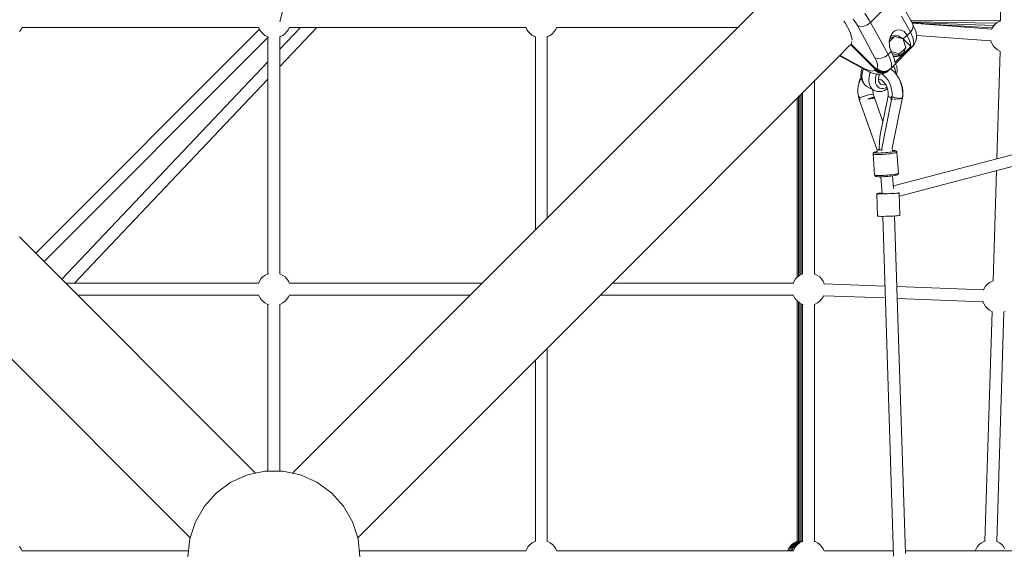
# Model space of a CAD drawing. Header units: inches. Extents: x -32 to 818, y -661 to 218.
# Tile 59 of 256: x 473.817 to 475.305, y 16.425 to 17.228. Entities that reach past the tile are written whole.
import ezdxf

# ---------------------------------------------------------------- set-up
doc = ezdxf.new("R2010")
doc.units = ezdxf.units.IN
doc.header["$LTSCALE"] = 0.01
doc.header["$MEASUREMENT"] = 0
doc.layers.add('_at_zabawki_', color=240, linetype='Continuous', lineweight=5)

# ---------------------------------------------------------------- blocks, each defined once
blk = doc.blocks.new('zw$2CA8')
at = {"layer": '_at_zabawki_'}
for p, q in [((-1795.5, 3848.7), (-1795.6, 3657.7)), ((-2885.3, 3656), (-2853.5, 3783.8)), ((-2141.5, 3699.4), (-2509.5, 3331.3)), ((-1929, 3653.6), (-1955.4, 3702.3)), ((-1992.2, 3655.3), (-1958.4, 3689.1)), ((-1994.1, 3658.8), (-2000.8, 3668.6)), ((-1945.2, 3664.8), (-1932, 3640.5)), ((-3276.4, 3644.7), (-3274.8, 3648.3)), ((-3275.1, 3647.6), (-2917.3, 3647.6)), ((-2917.5, 3648), (-2916.1, 3644.7)), ((-2853.9, 3647.6), (-2885.2, 3614.7)), ((-2885.2, 3588.5), (-2829.1, 3647.6)), ((-2872.3, 3644.7), (-2870.8, 3648)), ((-2871, 3647.6), (-2513.2, 3647.6)), ((-2513.5, 3648.3), (-2511.9, 3644.7)), ((-2468.1, 3644.7), (-2466.7, 3648)), ((-2466.9, 3647.6), (-2193.3, 3647.6)), ((-2032.4, 3657), (-2030.7, 3654.6)), ((-2030.7, 3654.6), (-2023, 3640.6)), ((-2013.5, 3653), (-2018.5, 3660.4)), ((-2012, 3650.4), (-2013.5, 3653)), ((-1985.6, 3601.8), (-2012, 3650.4)), ((-2007.5, 3649.2), (-2012, 3650.4)), ((-2002.2, 3649.7), (-2007.5, 3649.2)), ((-1996.8, 3651.8), (-2002.2, 3649.7)), ((-1992.2, 3655.3), (-1996.8, 3651.8)), ((-1992.2, 3655.3), (-1994.1, 3658.8)), ((-1980.9, 3634.6), (-1992.2, 3655.3)), ((-1795.6, 3658.8), (-1931.4, 3658.1)), ((-1802.2, 3653.9), (-1930.4, 3656.3)), ((-1805.6, 3650.5), (-1929.9, 3655.3)), ((-1808, 3647.3), (-1929.3, 3654.3)), ((-1809.1, 3645.2), (-1929.2, 3654)), ((-1927.2, 3649.6), (-1929, 3653.6)), ((-1929, 3653.6), (-1927.6, 3650)), ((-1927.6, 3649.4), (-1928.7, 3644.9)), ((-1927.6, 3650), (-1927.6, 3649.4)), ((-1924, 3642.2), (-1927.2, 3649.6)), ((-1806.3, 3649.8), (-1808.5, 3646.4)), ((-1803.5, 3652.9), (-1806.3, 3649.8)), ((-1800.3, 3655.4), (-1803.5, 3652.9)), ((-1796.6, 3657.4), (-1800.3, 3655.4)), ((-1795.5, 3657.7), (-1796.6, 3657.4)), ((-3278.7, 3641.3), (-3276.4, 3644.7)), ((-2916.1, 3644.9), (-3254.3, 3306.8)), ((-3241.6, 3294.1), (-2903.2, 3632.6)), ((-2916.1, 3644.7), (-2913.8, 3641.3)), ((-2913.8, 3641.3), (-2911.1, 3638.3)), ((-2911.1, 3638.3), (-2907.8, 3635.7)), ((-2907.8, 3635.7), (-2904.2, 3633.8)), ((-2904.2, 3633.8), (-2902.6, 3633.2)), ((-2903.2, 3633.4), (-2903.2, 3275.6)), ((-2903.2, 3633.4), (-2903.2, 3275.6)), ((-2885.7, 3633.2), (-2884.2, 3633.8)), ((-2885.2, 3275.6), (-2885.2, 3633.4)), ((-2885.2, 3275.6), (-2885.2, 3633.4)), ((-2884.2, 3633.8), (-2880.5, 3635.7)), ((-2880.5, 3635.7), (-2877.3, 3638.3)), ((-2877.3, 3638.3), (-2874.5, 3641.3)), ((-2874.5, 3641.3), (-2872.3, 3644.7)), ((-2511.9, 3644.7), (-2509.7, 3641.3)), ((-2509.7, 3641.3), (-2506.9, 3638.3)), ((-2506.9, 3638.3), (-2503.7, 3635.7)), ((-2503.7, 3635.7), (-2500, 3633.8)), ((-2500, 3633.8), (-2498.4, 3633.2)), ((-2499, 3633.4), (-2499, 3341.8)), ((-2481.7, 3633.2), (-2480, 3633.8)), ((-2481, 3359.8), (-2481, 3633.4)), ((-2480, 3633.8), (-2476.4, 3635.7)), ((-2476.4, 3635.7), (-2473.2, 3638.3)), ((-2473.2, 3638.3), (-2470.4, 3641.3)), ((-2470.4, 3641.3), (-2468.1, 3644.7)), ((-2023, 3640.6), (-2019.8, 3629.5)), ((-1965.7, 3606.7), (-1980.9, 3634.6)), ((-1964, 3627), (-1962, 3634.5)), ((-1955.9, 3634.1), (-1964, 3626)), ((-1962.1, 3633.9), (-1959.8, 3635.3)), ((-1962, 3634.5), (-1960.2, 3637.8)), ((-1956.8, 3633.3), (-1961.2, 3632)), ((-1960.2, 3637.8), (-1958, 3640.4)), ((-1959.8, 3635.3), (-1950.7, 3635.1)), ((-1958, 3640.4), (-1955.5, 3642.5)), ((-1956.6, 3633.3), (-1956.8, 3633.3)), ((-1942.8, 3630.3), (-1955.9, 3634.1)), ((-1955.5, 3642.5), (-1952.7, 3643.8)), ((-1952.2, 3633.2), (-1953.1, 3633.3)), ((-1952.7, 3643.8), (-1946.8, 3644.2)), ((-1948, 3631.8), (-1952.2, 3633.2)), ((-1950.7, 3635.1), (-1942.7, 3630.3)), ((-1946.8, 3644.2), (-1941.2, 3641.5)), ((-1936.9, 3636.1), (-1942.7, 3630.3)), ((-1941.2, 3641.5), (-1936.9, 3636.1)), ((-1936.9, 3636.1), (-1936.7, 3635.7)), ((-1932, 3640.5), (-1936.7, 3635.7)), ((-1936.7, 3635.7), (-1933.6, 3629.2)), ((-1928.7, 3644.9), (-1932, 3640.5)), ((-1932, 3640.5), (-1931.4, 3639.3)), ((-1931.4, 3639.3), (-1927.8, 3631.1)), ((-1922.9, 3636.3), (-1924, 3642.2)), ((-1922.9, 3631.3), (-1922.9, 3636.3)), ((-1922.9, 3635.6), (-1810.4, 3627.3)), ((-1808.5, 3646.4), (-1809.4, 3644.5)), ((-2043.1, 3601), (-2023.4, 3620.7)), ((-2022.2, 3621.5), (-2023.1, 3621.3)), ((-2022.2, 3621.5), (-2021.4, 3622.4)), ((-1984.7, 3584), (-2022.2, 3621.5)), ((-2020.5, 3626.3), (-2021.4, 3622.4)), ((-2021.4, 3622.4), (-1983.9, 3584.9)), ((-2019.8, 3629.5), (-2020, 3628.6)), ((-1963.7, 3619), (-1964, 3627)), ((-1963.3, 3617.7), (-1963.7, 3619.3)), ((-1961.2, 3611.8), (-1963.7, 3619)), ((-1961.2, 3632), (-1963, 3630.7)), ((-1962.2, 3585.4), (-1928.4, 3619.2)), ((-1931.3, 3619), (-1955.6, 3594.7)), ((-1938.9, 3617.1), (-1942.8, 3630.3)), ((-1942.7, 3630.3), (-1931.3, 3619)), ((-1939.8, 3620.8), (-1941.2, 3625)), ((-1939.8, 3619.9), (-1939.8, 3620.8)), ((-1933.6, 3629.2), (-1931.8, 3623.6)), ((-1931.8, 3623.6), (-1931.3, 3619)), ((-1928.4, 3619.2), (-1926.1, 3622)), ((-1927.7, 3620), (-1928.4, 3619.2)), ((-1927.8, 3631.1), (-1926.6, 3624.5)), ((-1926.6, 3624.5), (-1927.7, 3620)), ((-1926.1, 3622), (-1924, 3626.9)), ((-1924, 3626.9), (-1922.9, 3631.3)), ((-1810.6, 3627.9), (-1810.2, 3626.4)), ((-1810.2, 3626.4), (-1808.5, 3622.7)), ((-1808.5, 3622.7), (-1806.3, 3619.2)), ((-1806.3, 3619.2), (-1803.5, 3616.2)), ((-2039.4, 3604.8), (-1999.5, 3583.1)), ((-2026, 3598.9), (-2038.5, 3605.7)), ((-1970.3, 3603.2), (-1975.7, 3601.1)), ((-1965.7, 3606.7), (-1970.3, 3603.2)), ((-1961, 3611.4), (-1965.7, 3606.7)), ((-1963.1, 3601.3), (-1965.7, 3606.7)), ((-1961, 3611.4), (-1961.2, 3611.8)), ((-1948.3, 3607.7), (-1961, 3611.4)), ((-1957.9, 3604.9), (-1961, 3611.4)), ((-1950.4, 3605.6), (-1959.5, 3608.3)), ((-1957.9, 3605), (-1956.2, 3604.4)), ((-1956.1, 3599.3), (-1957.9, 3604.9)), ((-1957.6, 3604), (-1956.8, 3603.7)), ((-1956.8, 3603.7), (-1952.2, 3603.6)), ((-1956.2, 3604.4), (-1951.6, 3604.3)), ((-1952.2, 3603.6), (-1947.9, 3605)), ((-1951.6, 3604.3), (-1947.2, 3605.6)), ((-1950.4, 3605.6), (-1948.3, 3607.7)), ((-1948.3, 3607.7), (-1938.9, 3617.1)), ((-1947.9, 3605), (-1944.2, 3607.6)), ((-1947.2, 3605.6), (-1943.6, 3608.2)), ((-1944.2, 3607.6), (-1943.6, 3608.2)), ((-1943.6, 3608.2), (-1941, 3611.8)), ((-1941, 3611.8), (-1939.7, 3616.2)), ((-1939.7, 3616.2), (-1939.7, 3616.4)), ((-1803.5, 3616.2), (-1800.3, 3613.7)), ((-1796.3, 3611.6), (-1801.3, 3449.5)), ((-1800.3, 3613.7), (-1796.6, 3611.7)), ((-1796.6, 3611.7), (-1795.6, 3611.4)), ((-2903.2, 3595.7), (-3214.9, 3267.4)), ((-2411.2, 3233), (-2043.1, 3601)), ((-2001.7, 3585.7), (-2026, 3598.9)), ((-1983.6, 3597.8), (-1985.6, 3601.8)), ((-1981.1, 3600.6), (-1985.6, 3601.8)), ((-1981.8, 3592.2), (-1983.6, 3597.8)), ((-1982.9, 3585.9), (-1981.8, 3588)), ((-1981.8, 3588), (-1981.8, 3592.2)), ((-1975.7, 3601.1), (-1981.1, 3600.6)), ((-1960.7, 3593.8), (-1963.1, 3601.3)), ((-1962.2, 3585.4), (-1960.6, 3588.2)), ((-1960.6, 3588.2), (-1960.7, 3593.8)), ((-1957.9, 3589.7), (-1955.5, 3585.9)), ((-1955.6, 3594.7), (-1956.1, 3599.3)), ((-1954.3, 3592.6), (-1954.6, 3593)), ((-1952.7, 3588.5), (-1954.3, 3592.6)), ((-1952.1, 3583.6), (-1952.7, 3588.5)), ((-2006.5, 3573.2), (-2008.4, 3568.8)), ((-2006.4, 3580.1), (-2006.8, 3574.8)), ((-2006.8, 3574.8), (-2006.1, 3570)), ((-2006.3, 3581), (-2006.4, 3580.1)), ((-2005.1, 3586.1), (-2006.3, 3581)), ((-2004.8, 3578.7), (-2005.2, 3573.2)), ((-2005.2, 3573.2), (-2004.5, 3568.1)), ((-2005.1, 3586.1), (-2005.1, 3586.1)), ((-2003.4, 3584.3), (-2004.8, 3578.7)), ((-2003.1, 3585.1), (-2003.4, 3584.3)), ((-2001.3, 3584.9), (-2001.7, 3585.7)), ((-2000.9, 3585.2), (-2001.7, 3585.7)), ((-1999.5, 3583.1), (-2001.3, 3584.9)), ((-1994.7, 3582.6), (-2000.9, 3585.2)), ((-1999.5, 3583.1), (-1995.5, 3581.3)), ((-1995.5, 3581.3), (-1988.1, 3578.1)), ((-1994.4, 3573), (-1994.8, 3567.6)), ((-1989.8, 3581.7), (-1994.7, 3582.6)), ((-1993.1, 3578.7), (-1994.4, 3573)), ((-1992.5, 3580), (-1993.1, 3578.7)), ((-1986.3, 3582.5), (-1989.8, 3581.7)), ((-1988.1, 3578.1), (-1982.2, 3577)), ((-1985.7, 3583), (-1986.3, 3582.5)), ((-1984.7, 3584), (-1985.7, 3583)), ((-1980.9, 3579.7), (-1985.7, 3583)), ((-1978.1, 3580.1), (-1984.7, 3584)), ((-1984.7, 3571.5), (-1983.6, 3575.6)), ((-1983.9, 3584.9), (-1982.9, 3585.9)), ((-1983.9, 3584.9), (-1977.2, 3580.9)), ((-1983.6, 3575.6), (-1983, 3577.2)), ((-1982.9, 3585.9), (-1978.1, 3582.6)), ((-1982.2, 3577), (-1977.1, 3577.1)), ((-1975.3, 3578.5), (-1980.9, 3579.7)), ((-1980.4, 3570.3), (-1979.3, 3575.7)), ((-1979.3, 3575.7), (-1978.5, 3577)), ((-1978.1, 3582.6), (-1972.4, 3581.3)), ((-1970.5, 3579.9), (-1978.1, 3580.1)), ((-1977.2, 3580.9), (-1969.7, 3580.7)), ((-1977.1, 3577.1), (-1972.7, 3578.2)), ((-1969.7, 3579.5), (-1975.3, 3578.5)), ((-1972.4, 3575.7), (-1974.9, 3577.6)), ((-1972.7, 3578.2), (-1967.8, 3580.2)), ((-1972.4, 3581.3), (-1966.9, 3582.3)), ((-1969, 3572.3), (-1972.4, 3575.7)), ((-1964, 3583.5), (-1970.5, 3579.9)), ((-1969.7, 3580.7), (-1963.2, 3584.4)), ((-1965, 3582.5), (-1969.7, 3579.5)), ((-1967.8, 3580.2), (-1965, 3582.5)), ((-1966.9, 3582.3), (-1962.2, 3585.4)), ((-1965, 3582.5), (-1964, 3583.5)), ((-1964, 3583.5), (-1963.2, 3584.4)), ((-1963.2, 3584.4), (-1962.2, 3585.4)), ((-1960, 3583.8), (-1962.2, 3585.4)), ((-1956.4, 3580.4), (-1960, 3583.8)), ((-1289.9, 3583.8), (-1957.7, 3408.4)), ((-1955.7, 3579.6), (-1956.4, 3580.4)), ((-1952.5, 3575.7), (-1955.7, 3579.6)), ((-1955.5, 3585.9), (-1954.5, 3580.5)), ((-1954.5, 3580.5), (-1954.6, 3578.3)), ((-1952.8, 3576.1), (-1952.5, 3577.4)), ((-1952.5, 3578.3), (-1952.1, 3583.6)), ((-1952.5, 3577.4), (-1952.5, 3578.3)), ((-1949.8, 3571.4), (-1952.5, 3575.7)), ((-3195.7, 3261.5), (-2903.2, 3569.6)), ((-2076.9, 3275.6), (-2076.9, 3567.2)), ((-2010.7, 3559.3), (-2011.3, 3554.2)), ((-2009.6, 3564.1), (-2010.7, 3559.3)), ((-2010, 3562.9), (-2010.3, 3561.1)), ((-2008.7, 3567.8), (-2010, 3562.9)), ((-2007.8, 3568.5), (-2009.6, 3564.1)), ((-2008.4, 3568.8), (-2008.7, 3567.8)), ((-2006.3, 3571.1), (-2007.8, 3568.5)), ((-2006.1, 3570), (-2004.5, 3565.8)), ((-2004.5, 3568.1), (-2003.4, 3564.8)), ((-2004.5, 3565.8), (-2003.6, 3564.3)), ((-2003.6, 3564.3), (-2001, 3560.9)), ((-2003.4, 3564.8), (-2001.7, 3562)), ((-2001.7, 3562), (-1999.5, 3559.7)), ((-2001, 3560.9), (-1999.5, 3559.7)), ((-1999.5, 3559.7), (-1996.9, 3558)), ((-1996.9, 3558), (-1986.6, 3552.4)), ((-1994.8, 3567.6), (-1994.1, 3562.5)), ((-1994.1, 3562.5), (-1992.5, 3558.2)), ((-1992.5, 3558.2), (-1989.9, 3554.7)), ((-1984.9, 3567.4), (-1984.7, 3571.5)), ((-1984.5, 3563.6), (-1984.9, 3567.4)), ((-1983.2, 3560.4), (-1984.5, 3563.6)), ((-1981.3, 3557.9), (-1983.2, 3560.4)), ((-1978.8, 3556.1), (-1981.3, 3557.9)), ((-1979.6, 3565.5), (-1980.4, 3570.3)), ((-1980.2, 3569.2), (-1979.9, 3569.2)), ((-1979.9, 3569.3), (-1977.4, 3568.8)), ((-1979.9, 3569.2), (-1979.4, 3569.2)), ((-1977.2, 3562.1), (-1979.6, 3565.5)), ((-1977.4, 3568.8), (-1975.4, 3567.9)), ((-1977.2, 3562.1), (-1973.4, 3560.8)), ((-1976.8, 3568.9), (-1974.3, 3567.2)), ((-1974.3, 3567.2), (-1972, 3565)), ((-1973.4, 3560.8), (-1969.6, 3561.7)), ((-1972, 3565), (-1970, 3562.5)), ((-1970, 3562.5), (-1968.3, 3559.5)), ((-1966.1, 3568.4), (-1969, 3572.3)), ((-1968.3, 3559.5), (-1967, 3556.3)), ((-1963.7, 3563.9), (-1966.1, 3568.4)), ((-1961.8, 3559.1), (-1963.7, 3563.9)), ((-1960.5, 3554), (-1961.8, 3559.1)), ((-1949.7, 3571.4), (-1950.4, 3572.4)), ((-1947.5, 3566.6), (-1949.8, 3571.4)), ((-1947.3, 3567), (-1949.7, 3571.4)), ((-1948.7, 3392.7), (-1282.2, 3567.8)), ((-1945.7, 3561.6), (-1947.5, 3566.6)), ((-1945.4, 3562.1), (-1947.3, 3567)), ((-1944.4, 3556.4), (-1945.7, 3561.6)), ((-1944, 3557.1), (-1945.4, 3562.1)), ((-2101.1, 3543), (-2101.1, 3272.1)), ((-2099, 3545.1), (-2099, 3273.6)), ((-2097, 3547.2), (-2097, 3274.7)), ((-2094.9, 3549.2), (-2094.9, 3275.6)), ((-2011.3, 3554.2), (-2011.2, 3549)), ((-2011.2, 3549), (-2010.5, 3543.8)), ((-2010.5, 3543.8), (-2010.4, 3543)), ((-2010.4, 3543), (-2010.5, 3542.9)), ((-2010.5, 3542.9), (-2009.9, 3541.1)), ((-2009.6, 3543.4), (-2010.4, 3543)), ((-2009.5, 3543.4), (-2009.6, 3543.4)), ((-2009.6, 3543.4), (-2009.6, 3543.4)), ((-2009.5, 3543.4), (-2009.2, 3542.4)), ((-2009.5, 3543.4), (-2009.5, 3543.4)), ((-2008.9, 3541.5), (-2009.5, 3543.4)), ((-2008.9, 3541.5), (-2004.7, 3543)), ((-2004.7, 3543), (-1999.9, 3544.5)), ((-1999.9, 3544.5), (-1995.2, 3545.7)), ((-1995.2, 3545.7), (-1991.3, 3546.6)), ((-1991.3, 3546.6), (-1988.8, 3546.9)), ((-1989.9, 3554.7), (-1986.6, 3552.4)), ((-1989, 3551.4), (-1989, 3553.7)), ((-1988.5, 3547.9), (-1989, 3551.4)), ((-1988.8, 3546.9), (-1988.2, 3546.7)), ((-1988.2, 3546.7), (-1988.5, 3547.9)), ((-1986.3, 3541.5), (-1988.2, 3546.7)), ((-1986.6, 3552.4), (-1985.7, 3552)), ((-1985.7, 3552), (-1981.7, 3550.9)), ((-1981.7, 3550.9), (-1979.9, 3550.9)), ((-1979.9, 3550.9), (-1975.6, 3551)), ((-1975.9, 3555.3), (-1978.8, 3556.1)), ((-1972.6, 3555.4), (-1975.9, 3555.3)), ((-1975.6, 3551), (-1971.2, 3552.4)), ((-1969.2, 3556.4), (-1972.6, 3555.4)), ((-1971.2, 3552.4), (-1966.9, 3554.8)), ((-1967.4, 3557.4), (-1969.2, 3556.4)), ((-1967, 3556.3), (-1966.1, 3553)), ((-1966.9, 3554.8), (-1966.6, 3555)), ((-1965.7, 3544.3), (-1966.8, 3539.5)), ((-1966.1, 3553), (-1965.6, 3549.5)), ((-1965.6, 3546), (-1965.7, 3544.3)), ((-1964.2, 3542.8), (-1965.7, 3544.3)), ((-1965.6, 3549.5), (-1965.6, 3546)), ((-1961.1, 3541.3), (-1964.2, 3542.8)), ((-1961, 3542.3), (-1960.8, 3543.2)), ((-1960.7, 3543.2), (-1960.8, 3543.2)), ((-1960.8, 3543.2), (-1960.8, 3543.2)), ((-1960.8, 3543.2), (-1960.7, 3543.2)), ((-1960.6, 3543.2), (-1960.7, 3543.2)), ((-1960.7, 3543.2), (-1960.7, 3543.2)), ((-1960.7, 3543.2), (-1960.6, 3543.2)), ((-1959.7, 3542.8), (-1960.6, 3543.2)), ((-1960.6, 3543.2), (-1959.7, 3542.8)), ((-1959.7, 3548.4), (-1960.5, 3554)), ((-1959.7, 3542.8), (-1959.7, 3548.4)), ((-1959.6, 3543.4), (-1959.7, 3543.5)), ((-1959.5, 3542.7), (-1959.7, 3542.8)), ((-1959.7, 3542.8), (-1959.5, 3542.7)), ((-1959.7, 3542.8), (-1959.7, 3542.8)), ((-1959.3, 3543.3), (-1959.6, 3543.4)), ((-1958.3, 3542.8), (-1958.7, 3542.9)), ((-1956.8, 3542.1), (-1958.3, 3542.8)), ((-1943.7, 3551), (-1944.4, 3556.4)), ((-1943.3, 3551.5), (-1944, 3557.1)), ((-1943.9, 3542.4), (-1943.6, 3545.7)), ((-1943.8, 3544), (-1943.5, 3543.9)), ((-1943.8, 3541.9), (-1943.6, 3542.9)), ((-1943.6, 3545.7), (-1943.7, 3551)), ((-1943.1, 3545.8), (-1943.6, 3546)), ((-1943.3, 3545.9), (-1943.6, 3546)), ((-1943.6, 3542.9), (-1943.5, 3543.9)), ((-1943.5, 3543.9), (-1943.1, 3545.8)), ((-1943.3, 3545.9), (-1943.3, 3551.5)), ((-1943.1, 3545.8), (-1943.3, 3545.9)), ((-2103.2, 3541), (-2103.2, 3270.4)), ((-2009.4, 3541.3), (-2009.9, 3541.1)), ((-2009.9, 3541.1), (-2009.6, 3540)), ((-2009.6, 3540), (-2009.3, 3539.1)), ((-2008.9, 3541.5), (-2009.4, 3541.3)), ((-2009.3, 3539.1), (-2009.2, 3539.1)), ((-2009.2, 3542.4), (-2008.9, 3541.5)), ((-2009.2, 3539.1), (-2008.3, 3539)), ((-2009.2, 3539.1), (-1982.1, 3462.2)), ((-2008.5, 3540.2), (-2008.9, 3541.5)), ((-2008.9, 3541.5), (-2008.1, 3539)), ((-2008.1, 3539), (-2008.5, 3540.2)), ((-2008.3, 3539.7), (-2008.3, 3539.7)), ((-2008.3, 3539), (-2008.2, 3539)), ((-2008.2, 3539), (-2008.1, 3539)), ((-2008.2, 3539), (-2008.2, 3539)), ((-1992.9, 3540.9), (-1996.8, 3539.6)), ((-1996.8, 3539.6), (-1992.5, 3540)), ((-1989.6, 3541.7), (-1992.9, 3540.9)), ((-1992.5, 3540), (-1989, 3540.5)), ((-1987.3, 3541.9), (-1989.6, 3541.7)), ((-1989, 3540.5), (-1986.8, 3541.1)), ((-1986.3, 3541.5), (-1987.3, 3541.9)), ((-1986.8, 3541.1), (-1986.3, 3541.5)), ((-1973.7, 3505.6), (-1986.3, 3541.5)), ((-1966.8, 3539.5), (-1977.7, 3485.7)), ((-1975.9, 3462.2), (-1960.3, 3538.9)), ((-1961.5, 3538.9), (-1961.1, 3541.3)), ((-1961.3, 3540.1), (-1961.5, 3538.9)), ((-1961.5, 3538.9), (-1961.5, 3538.9)), ((-1961.5, 3538.9), (-1961.4, 3538.9)), ((-1961.4, 3538.9), (-1961.4, 3538.9)), ((-1961.4, 3538.9), (-1960.3, 3538.9)), ((-1961.1, 3541.3), (-1961.3, 3540.1)), ((-1961, 3542.3), (-1961.1, 3541.3)), ((-1961.1, 3541.3), (-1961, 3542.3)), ((-1961.1, 3541.3), (-1959.9, 3540.9)), ((-1960.5, 3541.1), (-1961.1, 3541.3)), ((-1959.9, 3540.9), (-1960.5, 3541.1)), ((-1960.3, 3538.9), (-1960.2, 3538.9)), ((-1960.2, 3538.9), (-1960, 3539.9)), ((-1960, 3539.9), (-1959.9, 3540.9)), ((-1959.9, 3540.9), (-1959.5, 3542.7)), ((-1959.4, 3465.6), (-1943.8, 3542.3)), ((-1958.5, 3539.3), (-1958.3, 3539.3)), ((-1958.3, 3539.3), (-1957.9, 3539.3)), ((-1953.3, 3541.2), (-1956.8, 3542.1)), ((-1956.7, 3539.4), (-1955.2, 3539.4)), ((-1955.2, 3539.4), (-1954.1, 3539.5)), ((-1952.2, 3541), (-1953.3, 3541.2)), ((-1953, 3539.6), (-1951.8, 3539.7)), ((-1951.8, 3539.7), (-1950.6, 3539.8)), ((-1949.7, 3540.6), (-1951.2, 3540.9)), ((-1948.8, 3540.7), (-1949.7, 3540.6)), ((-1949.3, 3539.9), (-1948.5, 3540)), ((-1948.5, 3540), (-1947.5, 3540.1)), ((-1946.5, 3540.7), (-1947.8, 3540.7)), ((-1946.1, 3540.8), (-1946.5, 3540.7)), ((-1946.3, 3540.3), (-1946, 3540.4)), ((-1946, 3540.4), (-1945.2, 3540.6)), ((-1944.5, 3541.3), (-1945.5, 3541)), ((-1944.3, 3541.4), (-1944.5, 3541.3)), ((-1944.5, 3540.7), (-1944.4, 3540.8)), ((-1944.4, 3540.8), (-1944, 3541.1)), ((-1943.8, 3542.3), (-1944.2, 3541.6)), ((-1944, 3541.1), (-1944, 3541.2)), ((-1944, 3541.1), (-1944, 3541.1)), ((-1943.8, 3542.3), (-1943.9, 3542.4)), ((-1943.9, 3541.9), (-1943.8, 3541.9)), ((-1977.7, 3485.7), (-1978.4, 3481.1)), ((-1978.8, 3475.8), (-1979, 3463.7)), ((-1978.4, 3481.1), (-1978.8, 3475.8)), ((-1988.1, 3457.7), (-1988.3, 3457)), ((-1988.3, 3457), (-1988.3, 3456.6)), ((-1988.3, 3456.6), (-1988.1, 3456.4)), ((-1988.3, 3456.6), (-1986, 3424.8)), ((-1987.7, 3458.3), (-1988.1, 3457.7)), ((-1988.1, 3456.4), (-1987.4, 3456.1)), ((-1987.4, 3458.6), (-1987.7, 3458.3)), ((-1986.8, 3458.9), (-1987.4, 3458.6)), ((-1987.4, 3456.1), (-1986.2, 3456)), ((-1986, 3459.2), (-1986.8, 3458.9)), ((-1986.5, 3458.8), (-1986.2, 3459)), ((-1986.3, 3458.5), (-1986.5, 3458.8)), ((-1985.6, 3458.3), (-1986.3, 3458.5)), ((-1986.2, 3459), (-1985.5, 3459.3)), ((-1986.2, 3456), (-1984.5, 3455.8)), ((-1984.8, 3459.6), (-1986, 3459.2)), ((-1984.6, 3458.2), (-1985.6, 3458.3)), ((-1985.5, 3459.3), (-1984.4, 3459.6)), ((-1983.2, 3459.9), (-1984.8, 3459.6)), ((-1983.1, 3458.1), (-1984.6, 3458.2)), ((-1984.5, 3455.8), (-1982.4, 3455.8)), ((-1984.4, 3459.6), (-1982.8, 3460)), ((-1982.8, 3460), (-1983.2, 3459.9)), ((-1981.2, 3458), (-1983.1, 3458.1)), ((-1982.8, 3460), (-1982.1, 3460.1)), ((-1982.1, 3460.1), (-1982.8, 3460)), ((-1982.4, 3455.8), (-1980, 3455.8)), ((-1982.3, 3462.6), (-1982, 3459.2)), ((-1982.1, 3462.2), (-1980.7, 3462.9)), ((-1982.1, 3462.2), (-1980.5, 3462.9)), ((-1979.1, 3458), (-1981.2, 3458)), ((-1980.7, 3462.9), (-1980.6, 3462.9)), ((-1980.6, 3462.9), (-1979, 3463.7)), ((-1980.5, 3462.9), (-1980.4, 3462.9)), ((-1980.4, 3462.9), (-1980.3, 3463)), ((-1980.3, 3463), (-1978.8, 3463.6)), ((-1980, 3455.8), (-1977.3, 3455.9)), ((-1976.7, 3458.1), (-1979.1, 3458)), ((-1979, 3463.7), (-1977.6, 3462.9)), ((-1978.5, 3462.1), (-1978.3, 3462.2)), ((-1978.3, 3462.2), (-1977.2, 3462.7)), ((-1977.6, 3462.9), (-1977.6, 3462.9)), ((-1977.6, 3462.9), (-1975.9, 3462.2)), ((-1977.3, 3455.9), (-1974.4, 3456)), ((-1974.1, 3458.2), (-1976.7, 3458.1)), ((-1975.8, 3462.8), (-1974.8, 3462.2)), ((-1974.8, 3462.2), (-1974.4, 3462.1)), ((-1974.1, 3468.2), (-1974.7, 3468.2)), ((-1974.4, 3456), (-1971.4, 3456.2)), ((-1971.4, 3458.4), (-1974.1, 3458.2)), ((-1968.7, 3458.6), (-1971.4, 3458.4)), ((-1971.4, 3456.2), (-1968.3, 3456.4)), ((-1966, 3458.8), (-1968.7, 3458.6)), ((-1968.3, 3456.4), (-1965.3, 3456.7)), ((-1963.5, 3459.1), (-1966, 3458.8)), ((-1965.3, 3456.7), (-1962.5, 3457)), ((-1961.2, 3459.4), (-1963.5, 3459.1)), ((-1962.5, 3457), (-1959.9, 3457.3)), ((-1959.2, 3459.7), (-1961.2, 3459.4)), ((-1959.9, 3457.3), (-1957.6, 3457.7)), ((-1959, 3460.7), (-1959.4, 3465.6)), ((-1957.4, 3460), (-1959.2, 3459.7)), ((-1958.9, 3461.8), (-1959.1, 3461.8)), ((-1958.5, 3461.8), (-1958.9, 3461.8)), ((-1958.9, 3461.8), (-1957.2, 3461.7)), ((-1956.8, 3461.7), (-1958.5, 3461.8)), ((-1957.6, 3457.7), (-1955.6, 3458.1)), ((-1956.1, 3460.3), (-1957.4, 3460)), ((-1957.2, 3461.7), (-1955.9, 3461.6)), ((-1955.4, 3461.6), (-1956.8, 3461.7)), ((-1955.1, 3460.7), (-1956.1, 3460.3)), ((-1955.9, 3461.6), (-1955.1, 3461.4)), ((-1955.6, 3458.1), (-1954.1, 3458.4)), ((-1954.5, 3461.4), (-1955.4, 3461.6)), ((-1955.1, 3461.4), (-1954.6, 3461.2)), ((-1954.7, 3460.9), (-1955.1, 3460.7)), ((-1954.6, 3461.2), (-1954.7, 3460.9)), ((-1953.9, 3461.1), (-1954.5, 3461.4)), ((-1954.1, 3458.4), (-1953.1, 3458.8)), ((-1953.4, 3460.9), (-1953.9, 3461.1)), ((-1952.9, 3460.4), (-1953.4, 3460.9)), ((-1953.1, 3458.8), (-1952.5, 3459.1)), ((-1952.5, 3459.7), (-1952.9, 3460.4)), ((-1952.5, 3459.4), (-1952.5, 3459.7)), ((-1952.5, 3459.1), (-1952.5, 3459.4)), ((-1950.1, 3427.6), (-1952.5, 3459.4)), ((-1986, 3424.8), (-1985.7, 3424.6)), ((-1986, 3424.8), (-1985.9, 3424.5)), ((-1985.9, 3424.5), (-1985.6, 3423.8)), ((-1985.7, 3424.6), (-1985, 3424.4)), ((-1985.6, 3423.8), (-1985.4, 3423.6)), ((-1985, 3424.4), (-1983.8, 3424.2)), ((-1983.8, 3424.2), (-1982.1, 3424.1)), ((-1982.1, 3424.1), (-1980, 3424)), ((-1980, 3424), (-1977.6, 3424)), ((-1977.6, 3424), (-1974.9, 3424.1)), ((-1974.9, 3424.1), (-1972, 3424.2)), ((-1972, 3424.2), (-1969, 3424.4)), ((-1969, 3424.4), (-1966, 3424.6)), ((-1966, 3424.6), (-1963, 3424.9)), ((-1963, 3424.9), (-1960.1, 3425.2)), ((-1960.1, 3425.2), (-1957.5, 3425.6)), ((-1958.5, 3423.6), (-1956.5, 3424)), ((-1957.5, 3425.6), (-1955.2, 3425.9)), ((-1956.5, 3424), (-1956.1, 3424)), ((-1956.1, 3424), (-1954.3, 3424.4)), ((-1955.2, 3425.9), (-1953.3, 3426.3)), ((-1954.3, 3424.4), (-1952.9, 3424.7)), ((-1953.3, 3426.3), (-1951.8, 3426.6)), ((-1952.9, 3424.7), (-1952, 3425)), ((-1952, 3425), (-1951.4, 3425.4)), ((-1951.8, 3426.6), (-1950.7, 3427)), ((-1951.4, 3425.4), (-1950.8, 3425.7)), ((-1950.8, 3425.7), (-1950.4, 3426.2)), ((-1950.7, 3427), (-1950.2, 3427.3)), ((-1950.4, 3426.2), (-1950.2, 3426.9)), ((-1950.2, 3427.3), (-1950.1, 3427.6)), ((-1950.2, 3426.9), (-1950.1, 3427.2)), ((-1950.1, 3427.2), (-1950.1, 3427.6)), ((-1801.9, 3431.3), (-1807, 3264.8)), ((-1985.4, 3423.6), (-1984.8, 3423.1)), ((-1984.8, 3423.1), (-1984.2, 3422.8)), ((-1984.2, 3422.8), (-1983.5, 3422.6)), ((-1983.5, 3422.6), (-1982.4, 3422.4)), ((-1982.4, 3422.4), (-1980.8, 3422.3)), ((-1980.8, 3422.3), (-1980.4, 3422.3)), ((-1980.4, 3422.3), (-1978.6, 3422.3)), ((-1978.6, 3422.3), (-1976.4, 3422.3)), ((-1976.7, 3422.3), (-1974.8, 3396.9)), ((-1976.4, 3422.3), (-1974, 3422.3)), ((-1974, 3422.3), (-1971.4, 3422.4)), ((-1971.4, 3422.4), (-1968.7, 3422.6)), ((-1968.7, 3422.6), (-1966, 3422.8)), ((-1966, 3422.8), (-1963.4, 3423.1)), ((-1963.4, 3423.1), (-1960.9, 3423.3)), ((-1960.9, 3423.3), (-1958.5, 3423.6)), ((-1957.4, 3404.5), (-1958.9, 3423.6)), ((-1982.7, 3396.8), (-1982.9, 3396.7)), ((-1982.9, 3396.7), (-1981.8, 3362.7)), ((-1982.7, 3396.6), (-1982.9, 3396.7)), ((-1981.8, 3397), (-1982.7, 3396.8)), ((-1981.8, 3396.5), (-1982.7, 3396.6)), ((-1980.1, 3397.2), (-1981.8, 3397)), ((-1980.1, 3396.4), (-1981.8, 3396.5)), ((-1977.5, 3397.4), (-1980.1, 3397.2)), ((-1977.5, 3396.4), (-1980.1, 3396.4)), ((-1974.9, 3397.5), (-1977.5, 3397.4)), ((-1974.3, 3396.4), (-1977.5, 3396.4)), ((-1974.8, 3397), (-1974.9, 3397)), ((-1974.8, 3397), (-1974.9, 3397)), ((-1970.7, 3396.4), (-1974.3, 3396.4)), ((-1973.6, 3396.8), (-1973.8, 3396.8)), ((-1973.8, 3396.8), (-1973.8, 3396.8)), ((-1970.6, 3396.8), (-1970.9, 3396.8)), ((-1966.8, 3396.5), (-1970.7, 3396.4)), ((-1970.2, 3396.8), (-1970.6, 3396.8)), ((-1962.9, 3396.7), (-1966.8, 3396.5)), ((-1966.1, 3396.9), (-1966.2, 3396.9)), ((-1965.8, 3396.9), (-1966.1, 3396.9)), ((-1959.1, 3396.8), (-1962.9, 3396.7)), ((-1961.6, 3397.1), (-1962.2, 3397)), ((-1961.3, 3397.1), (-1961.6, 3397.1)), ((-1955.7, 3397), (-1959.1, 3396.8)), ((-1958.9, 3397.2), (-1958.4, 3397.3)), ((-1958.4, 3397.3), (-1958.3, 3397.3)), ((-1952.8, 3397.2), (-1955.7, 3397)), ((-1950.7, 3397.4), (-1952.8, 3397.2)), ((-1949.3, 3397.6), (-1950.7, 3397.4)), ((-1949.3, 3397.9), (-1949.8, 3398)), ((-1948.9, 3397.8), (-1949.3, 3397.9)), ((-1948.9, 3397.8), (-1949.3, 3397.6)), ((-1947.8, 3363.8), (-1948.9, 3397.8)), ((-1981.8, 3362.7), (-1981.7, 3362.7)), ((-1981.7, 3362.7), (-1980.7, 3362.5)), ((-1980.7, 3362.5), (-1979, 3362.5)), ((-1979, 3362.5), (-1976.4, 3362.4)), ((-1976.4, 3362.4), (-1973.3, 3362.4)), ((-1973.8, 3362.4), (-1957.4, 2849.2)), ((-1973.3, 3362.4), (-1969.6, 3362.5)), ((-1969.6, 3362.5), (-1965.8, 3362.6)), ((-1965.8, 3362.6), (-1961.8, 3362.7)), ((-1961.8, 3362.7), (-1958, 3362.9)), ((-1958, 3362.9), (-1954.6, 3363.1)), ((-1939.6, 2853.4), (-1955.8, 3363)), ((-1954.6, 3363.1), (-1951.8, 3363.3)), ((-1951.8, 3363.3), (-1949.6, 3363.5)), ((-1949.6, 3363.5), (-1948.2, 3363.7)), ((-1948.2, 3363.7), (-1947.8, 3363.8)), ((-2922.1, 2974.6), (-3278.8, 3331.3)), ((-2509.5, 3331.3), (-2866.3, 2974.6)), ((-2904.2, 3275.3), (-2907.8, 3273.3)), ((-2902.6, 3275.8), (-2904.2, 3275.3)), ((-2884.2, 3275.3), (-2885.7, 3275.8)), ((-2880.5, 3273.3), (-2884.2, 3275.3)), ((-2095.9, 3275.3), (-2099.5, 3273.3)), ((-2094.5, 3275.8), (-2095.9, 3275.3)), ((-2075.9, 3275.3), (-2077.3, 3275.8)), ((-2072.3, 3273.3), (-2075.9, 3275.3)), ((-2917.3, 3261.5), (-3209, 3261.5)), ((-2916.1, 3264.3), (-2917.6, 3261)), ((-2913.8, 3267.8), (-2916.1, 3264.3)), ((-2911.1, 3270.8), (-2913.8, 3267.8)), ((-2907.8, 3273.3), (-2911.1, 3270.8)), ((-2877.3, 3270.8), (-2880.5, 3273.3)), ((-2874.5, 3267.8), (-2877.3, 3270.8)), ((-2872.3, 3264.3), (-2874.5, 3267.8)), ((-2870.8, 3261), (-2872.3, 3264.3)), ((-2579.4, 3261.5), (-2871, 3261.5)), ((-2109.1, 3261.5), (-2382.7, 3261.5)), ((-2107.8, 3264.3), (-2109.3, 3260.8)), ((-2105.6, 3267.8), (-2107.8, 3264.3)), ((-2102.8, 3270.8), (-2105.6, 3267.8)), ((-2099.5, 3273.3), (-2102.8, 3270.8)), ((-2069, 3270.8), (-2072.3, 3273.3)), ((-2066.2, 3267.8), (-2069, 3270.8)), ((-2064, 3264.3), (-2066.2, 3267.8)), ((-2062.3, 3260.6), (-2064, 3264.3)), ((-2062.2, 3260.1), (-2062.3, 3260.6)), ((-1970.4, 3257.1), (-2062.3, 3260.6)), ((-1812.4, 3262.3), (-1815.6, 3259.8)), ((-1808.8, 3264.2), (-1812.4, 3262.3)), ((-1806.7, 3264.9), (-1808.8, 3264.2)), ((-1821.5, 3251.5), (-1952.4, 3256.4)), ((-1820.7, 3253.3), (-1821.7, 3250.9)), ((-1818.4, 3256.7), (-1820.7, 3253.3)), ((-1815.6, 3259.8), (-1818.4, 3256.7)), ((-3377.2, 3233), (-3020.9, 2876.7)), ((-3191, 3243.5), (-2917.3, 3243.5)), ((-2917.6, 3243.9), (-2916.1, 3240.6)), ((-2916.1, 3240.6), (-2913.8, 3237.2)), ((-2913.8, 3237.2), (-2911.1, 3234.1)), ((-2911.1, 3234.1), (-2907.8, 3231.6)), ((-2907.8, 3231.6), (-2904.2, 3229.6)), ((-2884.2, 3229.6), (-2880.5, 3231.6)), ((-2880.5, 3231.6), (-2877.3, 3234.1)), ((-2877.3, 3234.1), (-2874.5, 3237.2)), ((-2874.5, 3237.2), (-2872.3, 3240.6)), ((-2872.3, 3240.6), (-2870.8, 3243.9)), ((-2871, 3243.5), (-2597.4, 3243.5)), ((-2767.5, 2876.7), (-2411.2, 3233)), ((-2400.7, 3243.5), (-2109.1, 3243.5)), ((-2109.3, 3244.1), (-2107.8, 3240.6)), ((-2107.8, 3240.6), (-2105.6, 3237.2)), ((-2105.6, 3237.2), (-2102.8, 3234.1)), ((-2103.2, 3234.6), (-2103.2, 2871.5)), ((-2102.8, 3234.1), (-2099.5, 3231.6)), ((-2101.1, 3232.8), (-2101.1, 2871.5)), ((-2099.5, 3231.6), (-2095.9, 3229.6)), ((-2099, 3231.3), (-2099, 2871.5)), ((-2097, 3230.2), (-2097, 2871.6)), ((-2075.9, 3229.6), (-2072.3, 3231.6)), ((-2072.3, 3231.6), (-2069, 3234.1)), ((-2069, 3234.1), (-2066.2, 3237.2)), ((-2066.2, 3237.2), (-2064, 3240.6)), ((-2064, 3240.6), (-2062.9, 3243)), ((-2063.1, 3242.6), (-1969.8, 3239.1)), ((-1951.8, 3238.4), (-1822.4, 3233.5)), ((-1822.5, 3234.2), (-1822.3, 3233.3)), ((-1822.3, 3233.3), (-1820.7, 3229.6)), ((-2904.2, 3229.6), (-2902.6, 3229.1)), ((-2903.2, 3229.3), (-2903.2, 2977.6)), ((-2903.2, 3229.3), (-2903.2, 2977.6)), ((-2885.7, 3229.1), (-2884.2, 3229.6)), ((-2885.2, 2977.6), (-2885.2, 3229.3)), ((-2885.2, 2977.6), (-2885.2, 3229.3)), ((-2095.9, 3229.6), (-2094.2, 3229.1)), ((-2094.9, 3229.3), (-2094.9, 2871.5)), ((-2077.6, 3229.1), (-2075.9, 3229.6)), ((-2076.9, 2871.5), (-2076.9, 3229.3)), ((-1820.7, 3229.6), (-1818.4, 3226.1)), ((-1808.5, 3218.5), (-1819.2, 2871.7)), ((-1818.4, 3226.1), (-1815.6, 3223.1)), ((-1815.6, 3223.1), (-1812.4, 3220.6)), ((-1812.4, 3220.6), (-1808.8, 3218.6)), ((-1808.8, 3218.6), (-1807.7, 3218.2)), ((-1801.2, 2871.2), (-1790.5, 3218)), ((-1791.2, 3217.8), (-1788.8, 3218.6)), ((-2481, 2871.5), (-2481, 3163.1)), ((-2499, 3145.1), (-2499, 2871.5)), ((-2907.8, 2977.6), (-2934.3, 2972)), ((-2880.6, 2977.6), (-2907.8, 2977.6)), ((-2854, 2972), (-2880.6, 2977.6)), ((-2934.3, 2972), (-2959.2, 2960.9)), ((-2829.2, 2960.9), (-2854, 2972)), ((-2959.2, 2960.9), (-2981.2, 2944.9)), ((-2807.2, 2944.9), (-2829.2, 2960.9)), ((-2981.2, 2944.9), (-2999.3, 2924.7)), ((-2789, 2924.7), (-2807.2, 2944.9)), ((-2999.3, 2924.7), (-3012.9, 2901.2)), ((-2775.4, 2901.2), (-2789, 2924.7)), ((-3012.9, 2901.2), (-3021.3, 2875.4)), ((-2767, 2875.4), (-2775.4, 2901.2)), ((-3021.3, 2875.4), (-3024.2, 2848.3)), ((-2764.2, 2848.3), (-2767, 2875.4)), ((-3276.4, 2860.2), (-3278.7, 2863.6)), ((-3274.9, 2856.8), (-3276.4, 2860.2)), ((-2511.9, 2860.2), (-2513.4, 2856.8)), ((-2509.7, 2863.6), (-2511.9, 2860.2)), ((-2506.9, 2866.7), (-2509.7, 2863.6)), ((-2503.7, 2869.2), (-2506.9, 2866.7)), ((-2500, 2871.1), (-2503.7, 2869.2)), ((-2498.6, 2871.7), (-2500, 2871.1)), ((-2480, 2871.1), (-2481.5, 2871.7)), ((-2476.4, 2869.2), (-2480, 2871.1)), ((-2473.2, 2866.7), (-2476.4, 2869.2)), ((-2470.4, 2863.6), (-2473.2, 2866.7)), ((-2468.1, 2860.2), (-2470.4, 2863.6)), ((-2466.6, 2856.8), (-2468.1, 2860.2)), ((-2116.1, 2860.2), (-2117.3, 2857.3)), ((-2113.8, 2863.6), (-2116.1, 2860.2)), ((-2115, 2858.4), (-2115.4, 2857.3)), ((-2114.8, 2858.7), (-2115, 2858.4)), ((-2112.9, 2862.2), (-2114.8, 2858.7)), ((-2111.1, 2866.7), (-2113.8, 2863.6)), ((-2111.9, 2860.2), (-2113.2, 2857.3)), ((-2110.4, 2865.4), (-2112.9, 2862.2)), ((-2109.7, 2863.6), (-2111.9, 2860.2)), ((-2111, 2858.1), (-2111.2, 2857.3)), ((-2107.8, 2869.2), (-2111.1, 2866.7)), ((-2110.8, 2858.4), (-2111, 2858.1)), ((-2109, 2861.9), (-2110.8, 2858.4)), ((-2107.3, 2868.1), (-2110.4, 2865.4)), ((-2106.9, 2866.6), (-2109.7, 2863.6)), ((-2107.8, 2860.2), (-2109.3, 2856.8)), ((-2108.7, 2862.3), (-2109, 2861.9)), ((-2106.4, 2865.2), (-2108.7, 2862.3)), ((-2104.2, 2871.1), (-2107.8, 2869.2)), ((-2105.6, 2863.6), (-2107.8, 2860.2)), ((-2107, 2868.3), (-2107.3, 2868.1)), ((-2103.5, 2870.5), (-2107, 2868.3)), ((-2103.7, 2869.2), (-2106.9, 2866.6)), ((-2106.2, 2865.5), (-2106.4, 2865.2)), ((-2105.9, 2865.8), (-2106.2, 2865.5)), ((-2105.5, 2866.1), (-2105.9, 2865.8)), ((-2102.8, 2866.7), (-2105.6, 2863.6)), ((-2105.1, 2866.5), (-2105.5, 2866.1)), ((-2104.6, 2866.9), (-2105.1, 2866.5)), ((-2104.1, 2867.3), (-2104.6, 2866.9)), ((-2102.6, 2871.7), (-2104.2, 2871.1)), ((-2103.6, 2867.8), (-2104.1, 2867.3)), ((-2100, 2871.1), (-2103.7, 2869.2)), ((-2103, 2868.2), (-2103.6, 2867.8)), ((-2101.1, 2871.5), (-2103.5, 2870.5)), ((-2102.5, 2868.6), (-2103, 2868.2)), ((-2099.5, 2869.2), (-2102.8, 2866.7)), ((-2102, 2869), (-2102.5, 2868.6)), ((-2101.6, 2869.3), (-2102, 2869)), ((-2101.1, 2869.6), (-2101.6, 2869.3)), ((-2100.8, 2869.8), (-2101.1, 2869.6)), ((-2100.5, 2870), (-2100.8, 2869.8)), ((-2097.1, 2871.6), (-2100.5, 2870)), ((-2098.5, 2871.7), (-2100, 2871.1)), ((-2095.9, 2871.1), (-2099.5, 2869.2)), ((-2097, 2871.6), (-2097.1, 2871.6)), ((-2094.5, 2871.6), (-2095.9, 2871.1)), ((-2075.9, 2871.1), (-2077.3, 2871.6)), ((-2072.3, 2869.2), (-2075.9, 2871.1)), ((-2069, 2866.7), (-2072.3, 2869.2)), ((-2066.2, 2863.6), (-2069, 2866.7)), ((-2064, 2860.2), (-2066.2, 2863.6)), ((-2062.5, 2856.8), (-2064, 2860.2)), ((-1832.8, 2860.2), (-1834.1, 2857.3)), ((-1830.6, 2863.6), (-1832.8, 2860.2)), ((-1827.8, 2866.7), (-1830.6, 2863.6)), ((-1824.5, 2869.2), (-1827.8, 2866.7)), ((-1820.9, 2871.1), (-1824.5, 2869.2)), ((-1818.9, 2871.8), (-1820.9, 2871.1)), ((-1800.9, 2871.1), (-1801.6, 2871.4)), ((-1797.3, 2869.2), (-1800.9, 2871.1)), ((-1794, 2866.7), (-1797.3, 2869.2)), ((-1791.2, 2863.6), (-1794, 2866.7)), ((-1789, 2860.2), (-1791.2, 2863.6)), ((-3023.2, 2857.3), (-3275.1, 2857.3)), ((-3023.2, 2857.3), (-3275.1, 2857.3)), ((-2513.2, 2857.3), (-2765.1, 2857.3)), ((-2513.2, 2857.3), (-2765.1, 2857.3)), ((-2109.1, 2857.3), (-2466.9, 2857.3)), ((-2109.1, 2857.3), (-2466.9, 2857.3)), ((-1957.7, 2857.3), (-2062.7, 2857.3)), ((-1957.7, 2857.3), (-2062.7, 2857.3)), ((-1957.7, 2857.3), (-2062.7, 2857.3)), ((-1834.1, 2857.3), (-1939.7, 2857.3)), ((-1323, 2857.3), (-1939.7, 2857.3)), ((-1834.1, 2857.3), (-1939.7, 2857.3))]:
    blk.add_line(p, q, dxfattribs=at)

msp = doc.modelspace()

# ---------------------------------------------------------------- block references
at = {"layer": '_at_zabawki_', "linetype": 'Continuous', "xscale": 0.001, "yscale": 0.001, "zscale": 0.001}
msp.add_blockref('zw$2CA8', (477.0952, 13.5689, 0.0045), dxfattribs=at)

doc.saveas('drawing.dxf')
